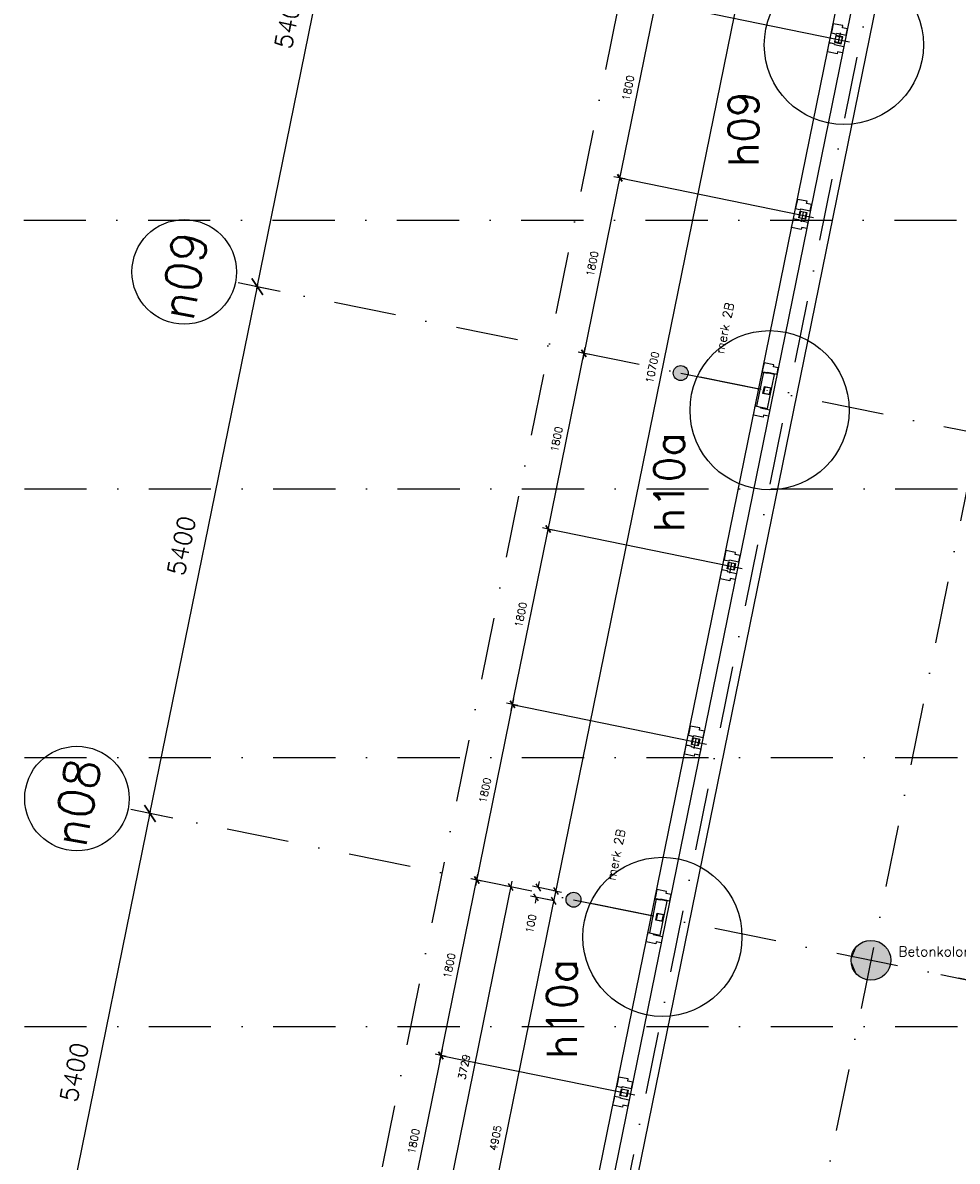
# Model space of a CAD drawing. Extents: x -33344 to 2055880, y -64816 to 121260.
# Tile 40 of 132: x 14436 to 23827, y 49292 to 60730. Entities that reach past the tile are written whole.
import ezdxf

# ---------------------------------------------------------------- set-up
doc = ezdxf.new("R2010")
doc.units = 0
doc.header["$LTSCALE"] = 50
doc.header["$MEASUREMENT"] = 0
doc.header["$PDMODE"] = 3
doc.header["$PDSIZE"] = 0.1
doc.linetypes.add('DASHED', pattern=[0.75, 0.5, -0.25])
doc.linetypes.add('STRAM_0WT$1$DASHDOT', pattern=[25, 12.5, -6.25, 0, -6.25])
doc.layers.get('0').update_dxf_attribs({"linetype": 'CONTINUOUS'})
doc.layers.get('DEFPOINTS').update_dxf_attribs({"linetype": 'CONTINUOUS'})
for name, color, linetype in [('_DETAILNUMMERS', 4, 'CONTINUOUS'), ('_DETAILNUMMERSTEKST', 4, 'CONTINUOUS'), ('A--A28--_F-2--', 7, 'CONTINUOUS'), ('A--A28--_F12--', 7, 'CONTINUOUS'), ('A--L21--', 3, 'CONTINUOUS'), ('A--L21A3_BUITENWAND', 3, 'CONTINUOUS'), ('A--L28--', 7, 'CONTINUOUS'), ('A--L28--_F-2--', 7, 'CONTINUOUS'), ('A--L28--_F12--', 7, 'CONTINUOUS'), ('A--L31--', 2, 'CONTINUOUS'), ('A--L31--_F123-', 7, 'CONTINUOUS'), ('A--L32--_F123-', 1, 'CONTINUOUS'), ('A--M$1A-_F123-', 1, 'CONTINUOUS'), ('A--T$1A-25_TEKST', 2, 'CONTINUOUS'), ('STRAM_0WT$0$A--L$7A-_STRA0', 1, 'STRAM_0WT$1$DASHDOT'), ('STRAM_0WT$0$A--L$7A1-_STR0', 1, 'CONTINUOUS'), ('STRAM_0WT$0$A--L$7A3-_STR0', 3, 'CONTINUOUS'), ('STRAM_0WT$1$A--M$1A-_F123-', 1, 'CONTINUOUS'), ('STRAM_0WT$1$A--T$7A8-_STRA', 8, 'STRAM_0WT$1$DASHDOT'), ('TEKST_KOZIJNMERK', 2, 'CONTINUOUS'), ('X--LR---_CP', 7, 'CONTINUOUS'), ('XREF', 7, 'CONTINUOUS')]:
    doc.layers.add(name, color=color, linetype=linetype)
doc.styles.add('ALFA-0_25', font='ROMANS')
doc.styles.add('B-01', font='SIMPLEX.SHX', dxfattribs={"width": 0.8, "height": 4.5})
doc.styles.add('HIEMSTRA', font='romans.shx')
doc.styles.add('STRAM_0WT$1$HIEMSTRA', font='romans.shx')
doc.dimstyles.new('STANDARD$0', dxfattribs={"dimscale": 30, "dimtxt": 2.5, "dimasz": 2, "dimexe": 2, "dimexo": 0, "dimgap": 2, "dimtad": 1, "dimdec": 0, "dimzin": 0, "dimtxsty": 'ALFA-0_25', "dimblk1": 'OBLIQUE', "dimblk2": 'OBLIQUE', "dimsah": 1, "dimcen": -3, "dimdle": 2, "dimclrd": 1, "dimclre": 1, "dimclrt": 2, "dimazin": 3, "dimtfac": 0.666667, "dimtofl": 0, "dimtmove": 0, "dimatfit": 3, "dimtvp": 0.833333, "dimtolj": 1, "dimtzin": 0})
doc.dimstyles.new('STRAM_0WT$0$STANDARD', dxfattribs={"dimscale": 70, "dimtxt": 2.5, "dimasz": 2, "dimexe": 0.3, "dimexo": 0.3, "dimgap": 2, "dimtad": 1, "dimdec": 0, "dimzin": 0, "dimtxsty": 'STRAM_0WT$1$HIEMSTRA', "dimblk1": 'STRAM_0WT$0$_OBLIQUE', "dimblk2": 'STRAM_0WT$0$_OBLIQUE', "dimsah": 1, "dimcen": -0.09, "dimdle": 0.3, "dimclrd": 1, "dimclre": 1, "dimclrt": 4, "dimazin": 3, "dimtfac": 1, "dimtdec": 4, "dimtix": 1, "dimtofl": 0, "dimtmove": 0, "dimatfit": 3, "dimtvp": 625, "dimtolj": 1, "dimtzin": 0})

# ---------------------------------------------------------------- blocks, each defined once
blk = doc.blocks.new('Q020479-')
at = {"layer": 'A--A28--_F12--', "color": 8}
for points in [[(-200, 0), (-77, 185), (0, 200)], [(-200, 0), (0, 200), (77, 185)], [(-200, 0), (-141, 141), (-77, 185)], [(-200, 0), (77, 185), (141, 141)], [(-200, 0), (-185, 77), (-141, 141)], [(-200, 0), (141, 141), (185, 77)], [(-200, 0), (185, 77), (200, 0)], [(-200, 0), (200, 0), (185, -77)], [(-200, 0), (185, -77), (141, -141)], [(-200, 0), (141, -141), (77, -185)], [(-200, 0), (77, -185), (0, -200)], [(-200, 0), (0, -200), (-77, -185)], [(-200, 0), (-77, -185), (-141, -141)], [(-200, 0), (-141, -141), (-185, -77)]]:
    blk.add_solid(points, dxfattribs=at)
at = {"layer": 'A--L28--_F12--', "color": 3, "linetype": 'CONTINUOUS'}
blk.add_lwpolyline([(-200, 0, -1), (200, 0, -1), (-200, 0)], format="xyb", close=True, dxfattribs=at)
at = {"layer": 'X--LR---_CP'}
for p in [(0, 200), (200, 0), (200, 0)]:
    blk.add_point(p, dxfattribs=at)
blk = doc.blocks.new('_OBLIQUE')
at = {"color": 0, "linetype": 'BYBLOCK'}
blk.add_line((-0.5, -0.5), (0.5, 0.5), dxfattribs=at)
blk = doc.blocks.new('*D368')
at = {"layer": 'A--M$1A-_F123-', "color": 1, "linetype": 'CONTINUOUS'}
for p, q in [((19792, 52006), (19558, 52054)), ((19617, 52042), (19629, 52101)), ((19772, 51908), (19538, 51956)), ((19597, 51944), (19585, 51885))]:
    blk.add_line(p, q, dxfattribs=at)
at = {"layer": 'DEFPOINTS', "color": 0, "linetype": 'CONTINUOUS'}
for p in [(19597, 51944), (19792, 52006), (19772, 51908)]:
    blk.add_point(p, dxfattribs=at)
at = {"layer": 'A--M$1A-_F123-', "color": 1, "linetype": 'CONTINUOUS', "xscale": 60, "yscale": 60, "zscale": 60}
for p, rotation in [((19617, 52042), 258.4862903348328), ((19597, 51944), 78.48629033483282)]:
    blk.add_blockref('_OBLIQUE', p, dxfattribs=dict(at, rotation=rotation))
at = {"layer": 'A--M$1A-_F123-', "color": 2, "linetype": 'CONTINUOUS', "insert": (19543, 51678), "char_height": 75, "attachment_point": 5, "rotation": 78.4863, "style": 'ALFA-0_25'}
blk.add_mtext('\\A1;100', dxfattribs=at)
blk = doc.blocks.new('*D369')
at = {"layer": 'A--M$1A-_F123-', "color": 1, "linetype": 'CONTINUOUS'}
for p, q in [((21940, 62550), (19780, 51948)), ((21906, 62496), (21987, 62479)), ((19769, 52011), (19851, 51994))]:
    blk.add_line(p, q, dxfattribs=at)
at = {"layer": 'DEFPOINTS', "color": 0, "linetype": 'CONTINUOUS'}
for p in [(21906, 62496), (19769, 52011), (19792, 52006)]:
    blk.add_point(p, dxfattribs=at)
at = {"layer": 'A--M$1A-_F123-', "color": 1, "linetype": 'CONTINUOUS', "xscale": 60, "yscale": 60, "zscale": 60}
for p, rotation in [((21928, 62491), 78.48629033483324), ((19792, 52006), 258.4862903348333)]:
    blk.add_blockref('_OBLIQUE', p, dxfattribs=dict(at, rotation=rotation))
at = {"layer": 'A--M$1A-_F123-', "color": 2, "linetype": 'CONTINUOUS', "insert": (20764, 57268), "char_height": 75, "attachment_point": 5, "rotation": 78.4863, "style": 'ALFA-0_25'}
blk.add_mtext('\\A1;10700', dxfattribs=at)
blk = doc.blocks.new('*D370')
at = {"layer": 'A--M$1A-_F123-', "color": 1, "linetype": 'CONTINUOUS'}
for p, q in [((19784, 51967), (18781, 47044)), ((19772, 51908), (19713, 51920)), ((18793, 47102), (18734, 47114))]:
    blk.add_line(p, q, dxfattribs=at)
at = {"layer": 'DEFPOINTS', "color": 0, "linetype": 'CONTINUOUS'}
for p in [(19772, 51908), (18793, 47102), (18793, 47102)]:
    blk.add_point(p, dxfattribs=at)
at = {"layer": 'A--M$1A-_F123-', "color": 1, "linetype": 'CONTINUOUS', "xscale": 60, "yscale": 60, "zscale": 60}
for p, rotation in [((19772, 51908), 78.48629690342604), ((18793, 47102), 258.486296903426)]:
    blk.add_blockref('_OBLIQUE', p, dxfattribs=dict(at, rotation=rotation))
at = {"layer": 'A--M$1A-_F123-', "color": 2, "linetype": 'CONTINUOUS', "insert": (19187, 49525), "char_height": 75, "attachment_point": 5, "rotation": 78.4863, "style": 'ALFA-0_25'}
blk.add_mtext('\\A1;4905', dxfattribs=at)
blk = doc.blocks.new('*D406')
at = {"layer": 'A--M$1A-_F123-', "color": 1, "linetype": 'CONTINUOUS'}
for p, q in [((23090, 61718), (23102, 61776)), ((28424, 60631), (23031, 61730)), ((28365, 60643), (28377, 60702))]:
    blk.add_line(p, q, dxfattribs=at)
at = {"layer": 'DEFPOINTS', "color": 0, "linetype": 'CONTINUOUS'}
for p in [(23090, 61718), (23090, 61718), (28365, 60643)]:
    blk.add_point(p, dxfattribs=at)
at = {"layer": 'A--M$1A-_F123-', "color": 1, "linetype": 'CONTINUOUS', "xscale": 60, "yscale": 60, "zscale": 60}
for p, rotation in [((23090, 61718), 168.4862903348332), ((28365, 60643), 348.4862903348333)]:
    blk.add_blockref('_OBLIQUE', p, dxfattribs=dict(at, rotation=rotation))
at = {"layer": 'A--M$1A-_F123-', "color": 2, "linetype": 'CONTINUOUS', "insert": (25747, 61276), "char_height": 75, "attachment_point": 5, "rotation": 348.4863, "style": 'ALFA-0_25'}
blk.add_mtext('\\A1;5383', dxfattribs=at)
blk = doc.blocks.new('Q020607-')
at = {"layer": 'A--A28--_F-2--', "color": 3}
for points in [[(-31, 31), (-35, -35), (-35, 35)], [(-31, 31), (-35, 35), (35, 35)], [(-31, 31), (-31, -31), (-35, -35)], [(35, 35), (31, 31), (-31, 31)], [(35, 35), (35, -35), (31, 31)], [(35, -35), (31, -31), (31, 31)], [(35, -35), (-35, -35), (-31, -31)], [(35, -35), (-31, -31), (31, -31)]]:
    blk.add_solid(points, dxfattribs=at)
at = {"layer": 'A--L28--_F-2--', "color": 3, "linetype": 'CONTINUOUS'}
blk.add_lwpolyline([(-35, -35), (-31, -31), (-31, 31), (31, 31), (31, -31), (-31, -31), (-35, -35), (35, -35), (35, 35), (-35, 35)], close=True, dxfattribs=at)
at = {"layer": 'X--LR---_CP', "color": 4, "linetype": 'CONTINUOUS'}
for p in [(-35, 0), (0, 0), (35, 0)]:
    blk.add_point(p, dxfattribs=at)
blk = doc.blocks.new('*D590')
at = {"layer": 'A--M$1A-_F123-', "color": 1, "linetype": 'CONTINUOUS'}
for p, q in [((19369, 53939), (18986, 52058)), ((19410, 53870), (19299, 53893)), ((19050, 52106), (18939, 52129))]:
    blk.add_line(p, q, dxfattribs=at)
at = {"layer": 'DEFPOINTS', "color": 0, "linetype": 'CONTINUOUS'}
for p in [(19410, 53870), (18998, 52117), (19050, 52106)]:
    blk.add_point(p, dxfattribs=at)
at = {"layer": 'A--M$1A-_F123-', "color": 1, "linetype": 'CONTINUOUS', "xscale": 60, "yscale": 60, "zscale": 60}
for p, rotation in [((19357, 53881), 78.48629033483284), ((18998, 52117), 258.4862903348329)]:
    blk.add_blockref('_OBLIQUE', p, dxfattribs=dict(at, rotation=rotation))
at = {"layer": 'A--M$1A-_F123-', "color": 2, "linetype": 'CONTINUOUS', "insert": (19082, 53018), "char_height": 75, "attachment_point": 5, "rotation": 78.4863, "style": 'ALFA-0_25'}
blk.add_mtext('\\A1;1800', dxfattribs=at)
blk = doc.blocks.new('*D591')
at = {"layer": 'A--M$1A-_F123-', "color": 1, "linetype": 'CONTINUOUS'}
for p, q in [((19345, 53822), (19729, 55703)), ((19717, 55644), (19775, 55632)), ((19357, 53881), (19416, 53869))]:
    blk.add_line(p, q, dxfattribs=at)
at = {"layer": 'DEFPOINTS', "color": 0, "linetype": 'CONTINUOUS'}
for p in [(19717, 55644), (19717, 55644), (19357, 53881)]:
    blk.add_point(p, dxfattribs=at)
at = {"layer": 'A--M$1A-_F123-', "color": 1, "linetype": 'CONTINUOUS', "xscale": 60, "yscale": 60, "zscale": 60}
for p, rotation in [((19717, 55644), 78.48629033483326), ((19357, 53881), 258.4862903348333)]:
    blk.add_blockref('_OBLIQUE', p, dxfattribs=dict(at, rotation=rotation))
at = {"layer": 'A--M$1A-_F123-', "color": 2, "linetype": 'CONTINUOUS', "insert": (19441, 54782), "char_height": 75, "attachment_point": 5, "rotation": 78.4863, "style": 'ALFA-0_25'}
blk.add_mtext('\\A1;1800', dxfattribs=at)
blk = doc.blocks.new('*D592')
at = {"layer": 'A--M$1A-_F123-', "color": 1, "linetype": 'CONTINUOUS'}
for p, q in [((19705, 55586), (20088, 57467)), ((20076, 57408), (20017, 57420)), ((19717, 55644), (19658, 55656))]:
    blk.add_line(p, q, dxfattribs=at)
at = {"layer": 'DEFPOINTS', "color": 0, "linetype": 'CONTINUOUS'}
for p in [(20076, 57408), (20076, 57408), (19717, 55644)]:
    blk.add_point(p, dxfattribs=at)
at = {"layer": 'A--M$1A-_F123-', "color": 1, "linetype": 'CONTINUOUS', "xscale": 60, "yscale": 60, "zscale": 60}
for p, rotation in [((20076, 57408), 78.48629033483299), ((19717, 55644), 258.486290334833)]:
    blk.add_blockref('_OBLIQUE', p, dxfattribs=dict(at, rotation=rotation))
at = {"layer": 'A--M$1A-_F123-', "color": 2, "linetype": 'CONTINUOUS', "insert": (19801, 56546), "char_height": 75, "attachment_point": 5, "rotation": 78.4863, "style": 'ALFA-0_25'}
blk.add_mtext('\\A1;1800', dxfattribs=at)
blk = doc.blocks.new('*D593')
at = {"layer": 'A--M$1A-_F123-', "color": 1, "linetype": 'CONTINUOUS'}
for p, q in [((20447, 59231), (20064, 57349)), ((20488, 59161), (20376, 59184)), ((20128, 57397), (20017, 57420))]:
    blk.add_line(p, q, dxfattribs=at)
at = {"layer": 'DEFPOINTS', "color": 0, "linetype": 'CONTINUOUS'}
for p in [(20488, 59161), (20076, 57408), (20128, 57397)]:
    blk.add_point(p, dxfattribs=at)
at = {"layer": 'A--M$1A-_F123-', "color": 1, "linetype": 'CONTINUOUS', "xscale": 60, "yscale": 60, "zscale": 60}
for p, rotation in [((20435, 59172), 78.48629033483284), ((20076, 57408), 258.4862903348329)]:
    blk.add_blockref('_OBLIQUE', p, dxfattribs=dict(at, rotation=rotation))
at = {"layer": 'A--M$1A-_F123-', "color": 2, "linetype": 'CONTINUOUS', "insert": (20160, 58309), "char_height": 75, "attachment_point": 5, "rotation": 78.4863, "style": 'ALFA-0_25'}
blk.add_mtext('\\A1;1800', dxfattribs=at)
blk = doc.blocks.new('*D594')
at = {"layer": 'A--M$1A-_F123-', "color": 1, "linetype": 'CONTINUOUS'}
for p, q in [((18627, 50296), (19010, 52177)), ((19051, 52107), (18940, 52130)), ((18691, 50344), (18580, 50366))]:
    blk.add_line(p, q, dxfattribs=at)
at = {"layer": 'DEFPOINTS', "color": 0, "linetype": 'CONTINUOUS'}
for p in [(18998, 52118), (19051, 52107), (18691, 50344)]:
    blk.add_point(p, dxfattribs=at)
at = {"layer": 'A--M$1A-_F123-', "color": 1, "linetype": 'CONTINUOUS', "xscale": 60, "yscale": 60, "zscale": 60}
for p, rotation in [((18998, 52118), 78.48629033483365), ((18639, 50354), 258.4862903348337)]:
    blk.add_blockref('_OBLIQUE', p, dxfattribs=dict(at, rotation=rotation))
at = {"layer": 'A--M$1A-_F123-', "color": 2, "linetype": 'CONTINUOUS', "insert": (18723, 51256), "char_height": 75, "attachment_point": 5, "rotation": 78.4863, "style": 'ALFA-0_25'}
blk.add_mtext('\\A1;1800', dxfattribs=at)
blk = doc.blocks.new('*D595')
at = {"layer": 'A--M$1A-_F123-', "color": 1, "linetype": 'CONTINUOUS'}
for p, q in [((18651, 50413), (18268, 48532)), ((18639, 50354), (18580, 50366)), ((18280, 48591), (18221, 48603))]:
    blk.add_line(p, q, dxfattribs=at)
at = {"layer": 'DEFPOINTS', "color": 0, "linetype": 'CONTINUOUS'}
for p in [(18639, 50354), (18280, 48591), (18280, 48591)]:
    blk.add_point(p, dxfattribs=at)
at = {"layer": 'A--M$1A-_F123-', "color": 1, "linetype": 'CONTINUOUS', "xscale": 60, "yscale": 60, "zscale": 60}
for p, rotation in [((18639, 50354), 78.48629033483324), ((18280, 48591), 258.4862903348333)]:
    blk.add_blockref('_OBLIQUE', p, dxfattribs=dict(at, rotation=rotation))
at = {"layer": 'A--M$1A-_F123-', "color": 2, "linetype": 'CONTINUOUS', "insert": (18364, 49492), "char_height": 75, "attachment_point": 5, "rotation": 78.4863, "style": 'ALFA-0_25'}
blk.add_mtext('\\A1;1800', dxfattribs=at)
blk = doc.blocks.new('*D600')
at = {"layer": 'A--M$1A-_F123-', "color": 1, "linetype": 'CONTINUOUS'}
for p, q in [((20807, 60996), (20424, 59114)), ((20795, 60937), (20854, 60925)), ((20435, 59173), (20494, 59161))]:
    blk.add_line(p, q, dxfattribs=at)
at = {"layer": 'DEFPOINTS', "color": 0, "linetype": 'CONTINUOUS'}
for p in [(20795, 60937), (20435, 59173), (20435, 59173)]:
    blk.add_point(p, dxfattribs=at)
at = {"layer": 'A--M$1A-_F123-', "color": 1, "linetype": 'CONTINUOUS', "xscale": 60, "yscale": 60, "zscale": 60}
for p, rotation in [((20795, 60937), 78.486290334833), ((20435, 59173), 258.486290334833)]:
    blk.add_blockref('_OBLIQUE', p, dxfattribs=dict(at, rotation=rotation))
at = {"layer": 'A--M$1A-_F123-', "color": 2, "linetype": 'CONTINUOUS', "insert": (20520, 60075), "char_height": 75, "attachment_point": 5, "rotation": 78.4863, "style": 'ALFA-0_25'}
blk.add_mtext('\\A1;1800', dxfattribs=at)
blk = doc.blocks.new('DILATATIEVOEG')
at = {"layer": 'A--L21A3_BUITENWAND', "linetype": 'CONTINUOUS'}
h = blk.add_hatch(color=256, dxfattribs=at)
edge = h.paths.add_edge_path()
edge.add_arc((-800, 0), 75, 0, 360)
blk.add_line((-800, 0), (0, 0), dxfattribs=at)
blk.add_circle((-800, 0), 75, dxfattribs=at)
at = {"layer": 'X--LR---_CP', "linetype": 'CONTINUOUS'}
blk.add_point((0, 0), dxfattribs=at)
blk = doc.blocks.new('STRAM_0WT$0$_OBLIQUE')
at = {"color": 0, "linetype": 'BYBLOCK'}
blk.add_line((-0.5, -0.5), (0.5, 0.5), dxfattribs=at)
blk = doc.blocks.new('*D1837')
at = {"layer": 'DEFPOINTS', "color": 0, "linetype": 'CONTINUOUS'}
for p in [(-59904, 20539), (-59655, 20488), (-60732, 15197)]:
    blk.add_point(p, dxfattribs=at)
at = {"layer": 'STRAM_0WT$1$A--M$1A-_F123-', "color": 1, "linetype": 'CONTINUOUS'}
for p, q in [((-60986, 15227), (-59900, 20560)), ((-59675, 20493), (-59924, 20543)), ((-60753, 15201), (-61002, 15252))]:
    blk.add_line(p, q, dxfattribs=at)
at = {"layer": 'STRAM_0WT$1$A--M$1A-_F123-', "color": 1, "linetype": 'CONTINUOUS', "xscale": 140, "yscale": 140, "zscale": 140}
for p, rotation in [((-59904, 20539), 78.48629033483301), ((-60982, 15248), 258.486290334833)]:
    blk.add_blockref('STRAM_0WT$0$_OBLIQUE', p, dxfattribs=dict(at, rotation=rotation))
at = {"layer": 'STRAM_0WT$1$A--M$1A-_F123-', "color": 4, "linetype": 'CONTINUOUS', "insert": (-60666, 17939), "char_height": 175, "attachment_point": 5, "rotation": 78.4863, "style": 'STRAM_0WT$1$HIEMSTRA'}
blk.add_mtext('\\A1;5400', dxfattribs=at)
blk = doc.blocks.new('*D1841')
at = {"layer": 'DEFPOINTS', "color": 0, "linetype": 'CONTINUOUS'}
for p in [(-58826, 25831), (-58577, 25780), (-59655, 20488)]:
    blk.add_point(p, dxfattribs=at)
at = {"layer": 'STRAM_0WT$1$A--M$1A-_F123-', "color": 1, "linetype": 'CONTINUOUS'}
for p, q in [((-59908, 20519), (-58822, 25851)), ((-58597, 25784), (-58847, 25835)), ((-59675, 20493), (-59924, 20543))]:
    blk.add_line(p, q, dxfattribs=at)
at = {"layer": 'STRAM_0WT$1$A--M$1A-_F123-', "color": 1, "linetype": 'CONTINUOUS', "xscale": 140, "yscale": 140, "zscale": 140}
for p, rotation in [((-58826, 25831), 78.4862903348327), ((-59904, 20539), 258.4862903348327)]:
    blk.add_blockref('STRAM_0WT$0$_OBLIQUE', p, dxfattribs=dict(at, rotation=rotation))
at = {"layer": 'STRAM_0WT$1$A--M$1A-_F123-', "color": 4, "linetype": 'CONTINUOUS', "insert": (-59588, 23230), "char_height": 175, "attachment_point": 5, "rotation": 78.4863, "style": 'STRAM_0WT$1$HIEMSTRA'}
blk.add_mtext('\\A1;5400', dxfattribs=at)
blk = doc.blocks.new('*D1842')
at = {"layer": 'DEFPOINTS', "color": 0, "linetype": 'CONTINUOUS'}
for p in [(-57748, 31122), (-57499, 31071), (-58577, 25780)]:
    blk.add_point(p, dxfattribs=at)
at = {"layer": 'STRAM_0WT$1$A--M$1A-_F123-', "color": 1, "linetype": 'CONTINUOUS'}
for p, q in [((-58830, 25810), (-57744, 31143)), ((-57519, 31075), (-57769, 31126)), ((-58597, 25784), (-58847, 25835))]:
    blk.add_line(p, q, dxfattribs=at)
at = {"layer": 'STRAM_0WT$1$A--M$1A-_F123-', "color": 1, "linetype": 'CONTINUOUS', "xscale": 140, "yscale": 140, "zscale": 140}
for p, rotation in [((-57748, 31122), 78.4862903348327), ((-58826, 25831), 258.4862903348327)]:
    blk.add_blockref('STRAM_0WT$0$_OBLIQUE', p, dxfattribs=dict(at, rotation=rotation))
at = {"layer": 'STRAM_0WT$1$A--M$1A-_F123-', "color": 4, "linetype": 'CONTINUOUS', "insert": (-58510, 28522), "char_height": 175, "attachment_point": 5, "rotation": 78.4863, "style": 'STRAM_0WT$1$HIEMSTRA'}
blk.add_mtext('\\A1;5400', dxfattribs=at)
blk = doc.blocks.new('*D812')
at = {"layer": 'A--M$1A-_F123-', "color": 1, "linetype": 'CONTINUOUS'}
for p, q in [((19352, 52107), (18584, 48335)), ((19340, 52048), (19281, 52060)), ((18596, 48394), (18537, 48406))]:
    blk.add_line(p, q, dxfattribs=at)
at = {"layer": 'DEFPOINTS', "color": 0, "linetype": 'CONTINUOUS'}
for p in [(19340, 52048), (18596, 48394), (18596, 48394)]:
    blk.add_point(p, dxfattribs=at)
at = {"layer": 'A--M$1A-_F123-', "color": 1, "linetype": 'CONTINUOUS', "xscale": 60, "yscale": 60, "zscale": 60}
for p, rotation in [((19340, 52048), 78.48629033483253), ((18596, 48394), 258.4862903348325)]:
    blk.add_blockref('_OBLIQUE', p, dxfattribs=dict(at, rotation=rotation))
at = {"layer": 'A--M$1A-_F123-', "color": 2, "linetype": 'CONTINUOUS', "insert": (18872, 50240), "char_height": 75, "attachment_point": 5, "rotation": 78.4863, "style": 'ALFA-0_25'}
blk.add_mtext('\\A1;3729', dxfattribs=at)
blk = doc.blocks.new('STRAM_0WT')
at = {"layer": 'STRAM_0WT$0$A--L$7A-_STRA0'}
for p, q in [((-38410.733, 89013.047), (-64231.371, -37744.184)), ((-46967.857, 69048.716), (-68542.883, -36866.195)), ((-44567.212, 68559.429), (-66142.131, -37354.959)), ((-66174.285, 26500), (-20830.441, 26500)), ((-42738.298, 22553.522), (-59019.235, 25869.973)), ((-43816.151, 17262.186), (-60097.088, 20578.637))]:
    blk.add_line(p, q, dxfattribs=at)
at = {"layer": 'STRAM_0WT$0$A--L$7A1-_STR0'}
for centre in [(-59560.86, 25980.303), (-60638.713, 20688.967)]:
    blk.add_circle(centre, 525, dxfattribs=at)
at = {"layer": 'STRAM_0WT$1$A--T$7A8-_STRA', "color": 8}
for p, q in [((-66167.142, 23800), (-20586.185, 23800)), ((-66167.142, 21100), (-20586.185, 21100)), ((-66167.142, 18400), (-20586.185, 18400))]:
    blk.add_line(p, q, dxfattribs=at)
at = {"layer": 'STRAM_0WT$0$A--L$7A3-_STR0', "style": 'STRAM_0WT$1$HIEMSTRA'}
for s, p in [('n09', (-59470.624, 25474.675)), ('n08', (-60548.477, 20183.34))]:
    blk.add_text(s, height=350, rotation=80, dxfattribs=at).set_placement(p)
at = {"layer": 'STRAM_0WT$1$A--M$1A-_F123-', "linetype": 'CONTINUOUS'}
for p1, p2, picture, middle in [((-58576.698, 25779.828), (-57498.845, 31071.163), '*D1842', (-58509.948, 28521.678)), ((-59654.551, 20488.492), (-58576.698, 25779.828), '*D1841', (-59587.801, 23230.343)), ((-60732.404, 15197.156), (-59654.551, 20488.492), '*D1837', (-60665.654, 17939.007))]:
    dim = blk.add_aligned_dim(p1=p1, p2=p2, distance=254.373, dimstyle='STRAM_0WT$0$STANDARD', dxfattribs=at)
    dim.commit()
    dim.dimension.update_dxf_attribs({"geometry": picture, "text_midpoint": middle})

msp = doc.modelspace()

# ---------------------------------------------------------------- linework, layer by layer
at = {"layer": '_DETAILNUMMERS'}
for centre in [(22688.6, 60507.6), (21941.8, 56837.1), (20863.9, 51545.8)]:
    msp.add_circle(centre, 800, dxfattribs=at)
at = {"layer": 'A--L21--'}
msp.add_lwpolyline([(23817, 64861.7), (20143.4, 46827.4)], dxfattribs=at)
at = {"layer": 'A--L21--', "color": 4, "linetype": 'CONTINUOUS', "elevation": 1}
for points in [[(21880.6, 57219.1), (21810.9, 56877.4), (21920.7, 56855), (21990.3, 57196.7)], [(20802.7, 51927.7), (20733.1, 51586.1), (20842.8, 51563.7), (20912.5, 51905.4)]]:
    msp.add_lwpolyline(points, close=True, dxfattribs=at)
at = {"layer": 'A--L31--', "color": 2, "linetype": 'CONTINUOUS'}
for points in [[(22710.5, 60607), (22723.4, 60670.7), (22673.4, 60680.9), (22677.6, 60701.5), (22580.6, 60721.2), (22566.1, 60649.7), (22561.7, 60628.1), (22576.4, 60625.1), (22614.6, 60617.4), (22616.4, 60626.2)], [(22686.9, 60491.3), (22673.9, 60427.7), (22624, 60437.8), (22619.8, 60417.3), (22522.8, 60437), (22537.4, 60508.6), (22541.7, 60530.1), (22556.4, 60527.1), (22594.7, 60519.3), (22592.9, 60510.5)], [(22350.9, 58841.9), (22363.9, 58905.6), (22313.9, 58915.7), (22318.1, 58936.3), (22221.1, 58956.1), (22206.5, 58884.5), (22202.1, 58863), (22216.8, 58860), (22255.1, 58852.2), (22256.9, 58861.1)], [(22327.3, 58726.2), (22314.4, 58662.5), (22264.4, 58672.7), (22260.2, 58652.1), (22163.2, 58671.9), (22177.8, 58743.5), (22182.2, 58765), (22196.9, 58762), (22235.1, 58754.2), (22233.3, 58745.4)], [(22016.3, 57199.4), (22029.3, 57263), (21979.3, 57273.2), (21983.5, 57293.8), (21886.5, 57313.5), (21871.9, 57242), (21867.5, 57220.4), (21882.2, 57217.5), (21920.4, 57209.7), (21922.2, 57218.5)], [(21943.4, 56841.2), (21930.4, 56777.5), (21880.4, 56787.7), (21876.2, 56767.1), (21779.2, 56786.9), (21793.8, 56858.4), (21798.2, 56880), (21812.9, 56877), (21851.1, 56869.2), (21849.3, 56860.4)], [(21632.4, 55314.3), (21645.3, 55378), (21595.4, 55388.2), (21599.5, 55408.8), (21502.5, 55428.5), (21488, 55357), (21483.6, 55335.4), (21498.3, 55332.5), (21536.5, 55324.7), (21538.3, 55333.5)], [(21608.8, 55198.6), (21595.8, 55135), (21545.8, 55145.2), (21541.6, 55124.6), (21444.6, 55144.4), (21459.2, 55215.9), (21463.6, 55237.4), (21478.3, 55234.4), (21516.5, 55226.6), (21514.7, 55217.8)], [(21273.1, 53550.6), (21286, 53614.2), (21236.1, 53624.4), (21240.3, 53645), (21143.2, 53664.7), (21128.7, 53593.2), (21124.3, 53571.7), (21139, 53568.7), (21177.2, 53560.9), (21179, 53569.7)], [(21249.5, 53434.9), (21236.5, 53371.2), (21186.5, 53381.4), (21182.3, 53360.8), (21085.3, 53380.6), (21099.9, 53452.1), (21104.3, 53473.7), (21119, 53470.7), (21157.2, 53462.9), (21155.4, 53454)], [(20938.5, 51908), (20951.4, 51971.7), (20901.4, 51981.9), (20905.6, 52002.5), (20808.6, 52022.2), (20794.1, 51950.7), (20789.7, 51929.1), (20804.4, 51926.1), (20842.6, 51918.4), (20844.4, 51927.2)], [(20865.5, 51549.9), (20852.5, 51486.2), (20802.5, 51496.4), (20798.4, 51475.8), (20701.3, 51495.6), (20715.9, 51567.1), (20720.3, 51588.7), (20735, 51585.7), (20773.2, 51577.9), (20771.4, 51569)], [(20554.6, 50023.7), (20567.6, 50087.4), (20517.6, 50097.5), (20521.8, 50118.1), (20424.8, 50137.9), (20410.3, 50066.3), (20405.9, 50044.8), (20420.6, 50041.8), (20458.8, 50034), (20460.6, 50042.8)], [(20531.1, 49908), (20518.1, 49844.3), (20468.1, 49854.5), (20463.9, 49833.9), (20366.9, 49853.7), (20381.5, 49925.2), (20385.9, 49946.8), (20400.6, 49943.8), (20438.8, 49936), (20437, 49927.2)]]:
    msp.add_lwpolyline(points, close=True, dxfattribs=at)
at = {"layer": 'A--L31--_F123-', "color": 1, "linetype": 'CONTINUOUS'}
for p, q in [((20067.6, 48384.6), (23266.1, 64086.5)), ((23398.4, 63984.1), (20197.5, 48270.4)), ((21801.9, 57057.2), (21620.4, 57094.2))]:
    msp.add_line(p, q, dxfattribs=at)
at = {"layer": 'A--L32--_F123-'}
msp.add_line((23662.8, 51167.3), (26895, 50508.9), dxfattribs=at)
at = {"layer": 'A--M$1A-_F123-', "linetype": 'CONTINUOUS'}
for p, q in [((20794.8, 60937), (22743.7, 60540)), ((22649.5, 60630.1), (22629.6, 60532.2)), ((20435.2, 59171.9), (22384.1, 58774.9)), ((22262.2, 58728.8), (22282.2, 58826.8)), ((19716.6, 55644.3), (21665.6, 55247.3)), ((21543.6, 55201.2), (21563.6, 55299.2)), ((19357.4, 53880.6), (21306.3, 53483.6)), ((21184.3, 53437.4), (21204.3, 53535.4)), ((18639.1, 50354.3), (20588, 49957.3))]:
    msp.add_line(p, q, dxfattribs=at)

# ---------------------------------------------------------------- block references
at = {"layer": 'A--L21A3_BUITENWAND', "color": 1, "rotation": 348.486290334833}
for p in [(21833, 57050.9), (20755.1, 51759.6)]:
    msp.add_blockref('DILATATIEVOEG', p, dxfattribs=at)
at = {"layer": 'A--L28--', "rotation": 78.48629033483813}
msp.add_blockref('Q020607-', (22634.9, 60561.5), dxfattribs=at)
at = {"layer": 'A--L28--', "xscale": -1}
for p, rotation in [((22275.6, 58797.7), 78.48629033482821), ((21916.3, 57033.9), 78.48629033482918), ((21557, 55270.1), 78.48629033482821), ((21197.7, 53506.4), 78.48629033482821), ((20838.5, 51742.6), 78.48629033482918), ((20479.3, 49979.5), 78.48629033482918)]:
    msp.add_blockref('Q020607-', p, dxfattribs=dict(at, rotation=rotation))
at = {"layer": 'A--L28--', "linetype": 'CONTINUOUS'}
msp.add_blockref('Q020479-', (22959.9, 51310.5), dxfattribs=at)
msp.add_blockref('Q020479-', (22959.9, 51310.5), dxfattribs=at)
at = {"layer": 'XREF', "linetype": 'DASHED', "ltscale": 20}
msp.add_blockref('STRAM_0WT', (75619.4, 32246.9), dxfattribs=at)

# ---------------------------------------------------------------- texts
at = {"layer": '_DETAILNUMMERSTEKST', "style": 'ALFA-0_25'}
for s, p in [('h09', (21829.2, 59282.8)), ('h10a', (21082.3, 55612.3)), ('h10a', (20004.4, 50321))]:
    msp.add_text(s, height=300, rotation=90, dxfattribs=at).set_placement(p)
at = {"layer": 'A--T$1A-25_TEKST', "style": 'B-01'}
msp.add_text('Betonkolom  %%C400', height=100, dxfattribs=at).set_placement((23237.1, 51349.6))
at = {"layer": 'TEKST_KOZIJNMERK', "style": 'HIEMSTRA'}
for p in [(21481.8, 57397.5), (20389.9, 52107)]:
    msp.add_text('merk 2B', height=90, rotation=78.486, dxfattribs=at).set_placement(p)

# ---------------------------------------------------------------- dimensions: what is measured, and where the dimension line sits
at = {"layer": 'A--M$1A-_F123-', "linetype": 'CONTINUOUS'}
dim = msp.add_linear_dim(base=(19792, 52006.4), p1=(21906.3, 62495.8), p2=(19768.6, 52011.2), angle=78.48629, dimstyle='STANDARD$0', dxfattribs=at)
dim.commit()
dim.dimension.update_dxf_attribs({"geometry": '*D369', "text_midpoint": (20764.4, 57268.4)})
for p1, p2, distance, picture, middle in [((28364.8, 60643), (23089.8, 61717.6), 0, '*D406', (25746.7, 61275.8)), ((20794.8, 60937), (20435.5, 59173.2), 0, '*D600', (20519.6, 60074.6)), ((20487.6, 59161.2), (20128.3, 57397.4), -53.5, '*D593', (20160, 58309.5)), ((19716.6, 55644.3), (20075.9, 57408.1), 0, '*D592', (19800.7, 56545.7)), ((19357.4, 53880.6), (19716.6, 55644.3), 0, '*D591', (19441.5, 54781.9)), ((19409.7, 53869.9), (19050.5, 52106.1), -53.5, '*D590', (19082.2, 53018.1)), ((18691.4, 50343.7), (19050.7, 52107.5), 53.5, '*D594', (18723.2, 51255.7)), ((19339.9, 52047.8), (18595.5, 48393.6), 0, '*D812', (18872.2, 50240.2)), ((19772.1, 51908.4), (18793.1, 47102.5), 0, '*D370', (19187, 49524.9)), ((18639.1, 50354.3), (18279.8, 48590.6), 0, '*D595', (18363.9, 49491.9))]:
    dim = msp.add_aligned_dim(p1=p1, p2=p2, distance=distance, dimstyle='STANDARD$0', dxfattribs=at)
    dim.commit()
    dim.dimension.update_dxf_attribs({"geometry": picture, "text_midpoint": middle})
dim = msp.add_linear_dim(base=(19596.8, 51944.1), p1=(19792, 52006.4), p2=(19772.1, 51908.4), angle=258.48629, dimstyle='STANDARD$0', dxfattribs=at)
dim.commit()
dim.dimension.update_dxf_attribs({"geometry": '*D368', "text_midpoint": (19542.7, 51678.5), "dimtype": 161})

doc.saveas('drawing.dxf')
